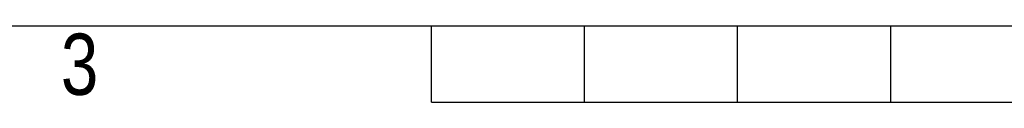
# Model space of a CAD drawing. Header units: millimetres. Extents: x 0 to 420, y 0 to 297.
# Tile 5 of 64: x 130 to 197, y 0 to 5. Entities that reach past the tile are written whole.
import ezdxf

# ---------------------------------------------------------------- set-up
doc = ezdxf.new("R2010")
doc.units = ezdxf.units.MM
doc.layers.add('CARTIGLIO', color=140, linetype='Continuous')
doc.styles.add('SLDTEXTSTYLE2', font='TXT', dxfattribs={"width": 0.821468})

msp = doc.modelspace()

# ---------------------------------------------------------------- linework, layer by layer
at = {"layer": 'CARTIGLIO', "linetype": 'Continuous'}
for p, q in [((5.18012, 5.171), (414.8274, 5.171)), ((158.2616, -0.00321), (158.2616, 5.171)), ((168.61003, -0.00321), (168.61003, 5.171)), ((178.95846, -0.00321), (178.95846, 5.171)), ((189.30689, -0.00321), (189.30689, 5.171)), ((158.2616, -0.00321), (261.74592, -0.00321))]:
    msp.add_line(p, q, dxfattribs=at)

# ---------------------------------------------------------------- texts
at = {"layer": 'CARTIGLIO', "insert": (134.49186, 4.63707), "char_height": 4.13937, "attachment_point": 2, "style": 'SLDTEXTSTYLE2'}
msp.add_mtext('3', dxfattribs=at)

doc.saveas('drawing.dxf')
